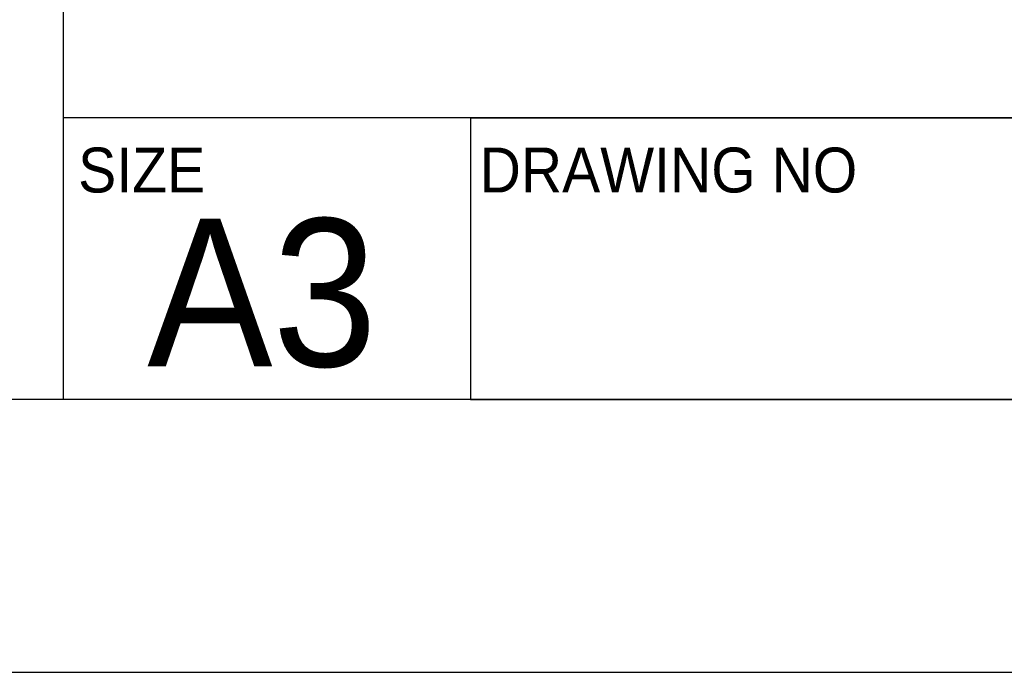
# Model space of a CAD drawing. Extents: x 0 to 420, y 0 to 297.
# Tile 3 of 8: x 272 to 305, y 0 to 22. Entities that reach past the tile are written whole.
import ezdxf

# ---------------------------------------------------------------- set-up
doc = ezdxf.new("R2010")
doc.units = 0
doc.header["$LTSCALE"] = 23.1
doc.layers.get('0').update_dxf_attribs({"linetype": 'CONTINUOUS'})
doc.styles.get("Standard").update_dxf_attribs({"font": 'txt', "width": 0.95})

msp = doc.modelspace()

# ---------------------------------------------------------------- linework, layer by layer
at = {"color": 7, "linetype": 'CONTINUOUS'}
for p, q in [((273.439, 44.159), (273.439, 9.234)), ((409.209, 18.759), (273.439, 18.759)), ((287.208, 18.759), (287.208, 9.234)), ((409.209, 9.234), (17.784, 9.234)), ((0, 0), (420, 0))]:
    msp.add_line(p, q, dxfattribs=at)
at = {"color": 2, "linetype": 'CONTINUOUS'}
for p, q in [((287.209, 18.759), (409.209, 18.759)), ((287.209, 18.759), (287.209, 9.234)), ((287.209, 9.234), (409.209, 9.234))]:
    msp.add_line(p, q, dxfattribs=at)

# ---------------------------------------------------------------- texts
at = {"color": 2, "linetype": 'CONTINUOUS', "width": 0.95}
for s, height, p in [('SIZE', 1.52, (273.945, 16.233)), ('DRAWING NO', 1.52, (287.514, 16.233)), ('A3', 5, (276.28, 10.349))]:
    msp.add_text(s, height=height, dxfattribs=at).set_placement(p)

doc.saveas('drawing.dxf')
